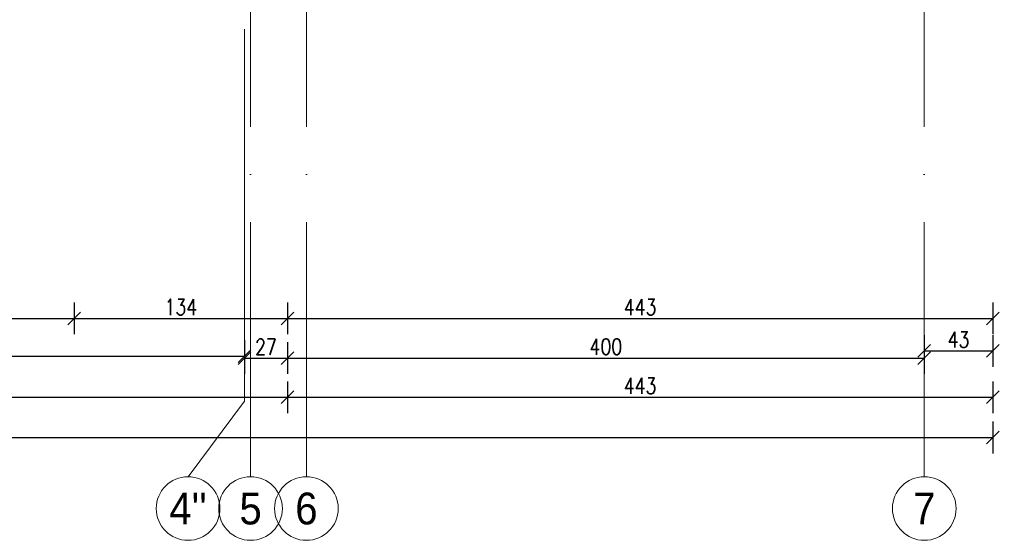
# Model space of a CAD drawing. Header units: millimetres. Extents: x -66901 to 936319, y -323998 to 488548.
# Tile 41 of 84: x 746547 to 752732, y 66440 to 69713. Entities that reach past the tile are written whole.
import ezdxf
from ezdxf import colors
from ezdxf.entities.mleader import LeaderData, LeaderLine
from ezdxf.enums import TextEntityAlignment as Align
from ezdxf.math import Vec2, Vec3

# ---------------------------------------------------------------- set-up
doc = ezdxf.new("R2010")
doc.units = ezdxf.units.MM
doc.header["$LTSCALE"] = 5
doc.header["$MEASUREMENT"] = 0
doc.linetypes.add('ACAD_ISO04W100', pattern=[30, 24, -3, 0, -3])
doc.linetypes.add('Osie$0$CONTINOUS', pattern=[0])
doc.layers.add('A_DZIAŁOWA_PROJEKTOWANE', color=7, linetype='Continuous', lineweight=18, true_color=0x007cb0)
for name, color, linetype, lineweight in [('A_OPISY', 44, 'Continuous', 9), ('A_OSIE KONSTRUKCYJNE', 150, 'ACAD_ISO04W100', 5), ('A_WYMIAROWANIE', 7, 'Continuous', 9)]:
    doc.layers.add(name, color=color, linetype=linetype, lineweight=lineweight)
doc.layers.add('K-S$UPY', color=4, linetype='Continuous')
doc.styles.add('DEMIURG_100_opisy', font='arial.ttf', dxfattribs={"width": 0.9, "height": 20})
doc.styles.get("Standard").update_dxf_attribs({"font": 'simplex.shx', "width": 0.8})
doc.dimstyles.new('1 do 100', dxfattribs={"dimtxt": 10, "dimasz": 8, "dimexe": 10, "dimexo": 10, "dimgap": 2, "dimtad": 1, "dimdec": 0, "dimtxsty": 'Standard', "dimblk": 'OBLIQUE', "dimcen": 2.5, "dimadec": 0, "dimazin": 0, "dimtfac": 1, "dimtdec": 0, "dimtmove": 0, "dimatfit": 3, "dimldrblk": 'OBLIQUE', "dimfxl": 10, "dimfxlon": 1, "dimarcsym": 0})

# ---------------------------------------------------------------- blocks, each defined once
blk = doc.blocks.new('OSI')
at = {"layer": 'A_OSIE KONSTRUKCYJNE', "ltscale": 2}
for p, q in [((18349.85, 22227.01), (18349.85, 19966.92)), ((18384.92, 22227.01), (18384.92, 19966.92)), ((18773.03, 22227.01), (18773.03, 19966.92)), ((18346.03, 20548.25), (18346.03, 20014.4)), ((18346.03, 20014.4), (18310.59, 19966.92))]:
    blk.add_line(p, q, dxfattribs=at)
at = {"layer": 'A_OSIE KONSTRUKCYJNE', "linetype": 'Continuous'}
for centre in [(18310.59, 19946.92), (18349.85, 19946.92), (18384.92, 19946.92), (18773.03, 19946.92)]:
    blk.add_circle(centre, 20, dxfattribs=at)
at = {"layer": 'A_OSIE KONSTRUKCYJNE', "linetype": 'Osie$0$CONTINOUS', "style": 'DEMIURG_100_opisy', "width": 0.9}
for s, p in [("4''", (18310.59, 19946.92)), ('5', (18349.85, 19946.92)), ('6', (18384.92, 19946.92)), ('7', (18773.03, 19946.92))]:
    blk.add_text(s, height=20, dxfattribs=at).set_placement(p, align=Align.MIDDLE_CENTER)
blk = doc.blocks.new('_Oblique')
at = {"color": 0, "linetype": 'ByBlock', "lineweight": -2}
blk.add_line((-0.5, -0.5), (0.5, 0.5), dxfattribs=at)
blk = doc.blocks.new('*D452')
at = {"layer": 'A_WYMIAROWANIE', "color": 0, "lineweight": -2, "ltscale": 2, "transparency": 16777216}
for p, q in [((15059.26, 17700.97), (15059.26, 17680.97)), ((15199.26, 17700.97), (15199.26, 17680.97)), ((15059.26, 17690.97), (15199.26, 17690.97))]:
    blk.add_line(p, q, dxfattribs=at)
at = {"layer": 'Defpoints', "color": 0, "ltscale": 2, "transparency": 16777216}
for p in [(15059.26, 17890.66), (15199.26, 17890.66), (15199.26, 17690.97)]:
    blk.add_point(p, dxfattribs=at)
at = {"layer": 'A_WYMIAROWANIE', "color": 0, "lineweight": -2, "ltscale": 2, "transparency": 16777216, "xscale": 8, "yscale": 8, "zscale": 8, "rotation": 180}
blk.add_blockref('_Oblique', (15059.26, 17690.97), dxfattribs=at)
at = {"layer": 'A_WYMIAROWANIE', "color": 0, "lineweight": -2, "ltscale": 2, "transparency": 16777216, "xscale": 8, "yscale": 8, "zscale": 8}
blk.add_blockref('_Oblique', (15199.26, 17690.97), dxfattribs=at)
at = {"layer": 'A_WYMIAROWANIE', "color": 0, "ltscale": 2, "transparency": 16777216, "insert": (15129.26, 17698.07), "char_height": 10, "attachment_point": 5}
blk.add_mtext('140', dxfattribs=at)
blk = doc.blocks.new('*D453')
at = {"layer": 'A_WYMIAROWANIE', "color": 0, "lineweight": -2, "ltscale": 2, "transparency": 16777216}
for p, q in [((15199.26, 17700.97), (15199.26, 17680.97)), ((15333.26, 17700.97), (15333.26, 17680.97)), ((15199.26, 17690.97), (15333.26, 17690.97))]:
    blk.add_line(p, q, dxfattribs=at)
at = {"layer": 'Defpoints', "color": 0, "ltscale": 2, "transparency": 16777216}
for p in [(15199.26, 17890.66), (15333.26, 17890.66), (15333.26, 17690.97)]:
    blk.add_point(p, dxfattribs=at)
at = {"layer": 'A_WYMIAROWANIE', "color": 0, "lineweight": -2, "ltscale": 2, "transparency": 16777216, "xscale": 8, "yscale": 8, "zscale": 8, "rotation": 180}
blk.add_blockref('_Oblique', (15199.26, 17690.97), dxfattribs=at)
at = {"layer": 'A_WYMIAROWANIE', "color": 0, "lineweight": -2, "ltscale": 2, "transparency": 16777216, "xscale": 8, "yscale": 8, "zscale": 8}
blk.add_blockref('_Oblique', (15333.26, 17690.97), dxfattribs=at)
at = {"layer": 'A_WYMIAROWANIE', "color": 0, "ltscale": 2, "transparency": 16777216, "insert": (15266.26, 17698.08), "char_height": 10, "attachment_point": 5}
blk.add_mtext('134', dxfattribs=at)
blk = doc.blocks.new('*D454')
at = {"layer": 'A_WYMIAROWANIE', "color": 0, "lineweight": -2, "ltscale": 2, "transparency": 16777216}
for p, q in [((15333.26, 17700.97), (15333.26, 17680.97)), ((15776.26, 17700.97), (15776.26, 17680.97)), ((15333.26, 17690.97), (15776.26, 17690.97))]:
    blk.add_line(p, q, dxfattribs=at)
at = {"layer": 'Defpoints', "color": 0, "ltscale": 2, "transparency": 16777216}
for p in [(15776.26, 18154.66), (15333.26, 17890.66), (15776.26, 17690.97)]:
    blk.add_point(p, dxfattribs=at)
at = {"layer": 'A_WYMIAROWANIE', "color": 0, "lineweight": -2, "ltscale": 2, "transparency": 16777216, "xscale": 8, "yscale": 8, "zscale": 8, "rotation": 180}
blk.add_blockref('_Oblique', (15333.26, 17690.97), dxfattribs=at)
at = {"layer": 'A_WYMIAROWANIE', "color": 0, "lineweight": -2, "ltscale": 2, "transparency": 16777216, "xscale": 8, "yscale": 8, "zscale": 8}
blk.add_blockref('_Oblique', (15776.26, 17690.97), dxfattribs=at)
at = {"layer": 'A_WYMIAROWANIE', "color": 0, "ltscale": 2, "transparency": 16777216, "insert": (15554.76, 17698.08), "char_height": 10, "attachment_point": 5}
blk.add_mtext('443', dxfattribs=at)
blk = doc.blocks.new('*D460')
at = {"layer": 'A_WYMIAROWANIE', "color": 0, "lineweight": -2, "ltscale": 2, "transparency": 16777216}
for p, q in [((14915.26, 17677.3), (14915.26, 17657.3)), ((15306.26, 17677.3), (15306.26, 17657.3)), ((14915.26, 17667.3), (15306.26, 17667.3))]:
    blk.add_line(p, q, dxfattribs=at)
at = {"layer": 'Defpoints', "color": 0, "ltscale": 2, "transparency": 16777216}
for p in [(14915.26, 17961.43), (15306.26, 17883.37), (15306.26, 17667.3)]:
    blk.add_point(p, dxfattribs=at)
at = {"layer": 'A_WYMIAROWANIE', "color": 0, "lineweight": -2, "ltscale": 2, "transparency": 16777216, "xscale": 8, "yscale": 8, "zscale": 8, "rotation": 180}
blk.add_blockref('_Oblique', (14915.26, 17667.3), dxfattribs=at)
at = {"layer": 'A_WYMIAROWANIE', "color": 0, "lineweight": -2, "ltscale": 2, "transparency": 16777216, "xscale": 8, "yscale": 8, "zscale": 8}
blk.add_blockref('_Oblique', (15306.26, 17667.3), dxfattribs=at)
at = {"layer": 'A_WYMIAROWANIE', "color": 0, "ltscale": 2, "transparency": 16777216, "insert": (15110.76, 17674.41), "char_height": 10, "attachment_point": 5}
blk.add_mtext('391', dxfattribs=at)
blk = doc.blocks.new('*D461')
at = {"layer": 'A_WYMIAROWANIE', "color": 0, "lineweight": -2, "ltscale": 2, "transparency": 16777216}
for p, q in [((15306.26, 17676.05), (15306.26, 17656.05)), ((15333.26, 17676.05), (15333.26, 17656.05)), ((15306.26, 17666.05), (15333.26, 17666.05))]:
    blk.add_line(p, q, dxfattribs=at)
at = {"layer": 'Defpoints', "color": 0, "ltscale": 2, "transparency": 16777216}
for p in [(15333.26, 17890.66), (15306.26, 17883.37), (15333.26, 17666.05)]:
    blk.add_point(p, dxfattribs=at)
at = {"layer": 'A_WYMIAROWANIE', "color": 0, "lineweight": -2, "ltscale": 2, "transparency": 16777216, "xscale": 8, "yscale": 8, "zscale": 8, "rotation": 180}
blk.add_blockref('_Oblique', (15306.26, 17666.05), dxfattribs=at)
at = {"layer": 'A_WYMIAROWANIE', "color": 0, "lineweight": -2, "ltscale": 2, "transparency": 16777216, "xscale": 8, "yscale": 8, "zscale": 8}
blk.add_blockref('_Oblique', (15333.26, 17666.05), dxfattribs=at)
at = {"layer": 'A_WYMIAROWANIE', "color": 0, "ltscale": 2, "transparency": 16777216, "insert": (15319.76, 17673.07), "char_height": 10, "attachment_point": 5}
blk.add_mtext('27', dxfattribs=at)
blk = doc.blocks.new('*D462')
at = {"layer": 'A_WYMIAROWANIE', "color": 0, "lineweight": -2, "ltscale": 2, "transparency": 16777216}
for p, q in [((15333.26, 17676.05), (15333.26, 17656.05)), ((15733.26, 17676.05), (15733.26, 17656.05)), ((15333.26, 17666.05), (15733.26, 17666.05))]:
    blk.add_line(p, q, dxfattribs=at)
at = {"layer": 'Defpoints', "color": 0, "ltscale": 2, "transparency": 16777216}
for p in [(15733.26, 18142.9), (15333.26, 17890.66), (15733.26, 17666.05)]:
    blk.add_point(p, dxfattribs=at)
at = {"layer": 'A_WYMIAROWANIE', "color": 0, "lineweight": -2, "ltscale": 2, "transparency": 16777216, "xscale": 8, "yscale": 8, "zscale": 8, "rotation": 180}
blk.add_blockref('_Oblique', (15333.26, 17666.05), dxfattribs=at)
at = {"layer": 'A_WYMIAROWANIE', "color": 0, "lineweight": -2, "ltscale": 2, "transparency": 16777216, "xscale": 8, "yscale": 8, "zscale": 8}
blk.add_blockref('_Oblique', (15733.26, 17666.05), dxfattribs=at)
at = {"layer": 'A_WYMIAROWANIE', "color": 0, "ltscale": 2, "transparency": 16777216, "insert": (15533.26, 17673.16), "char_height": 10, "attachment_point": 5}
blk.add_mtext('400', dxfattribs=at)
blk = doc.blocks.new('*D463')
at = {"layer": 'A_WYMIAROWANIE', "color": 0, "lineweight": -2, "ltscale": 2, "transparency": 16777216}
for p, q in [((15733.26, 17680.52), (15733.26, 17660.52)), ((15776.26, 17680.52), (15776.26, 17660.52)), ((15733.26, 17670.52), (15776.26, 17670.52))]:
    blk.add_line(p, q, dxfattribs=at)
at = {"layer": 'Defpoints', "color": 0, "ltscale": 2, "transparency": 16777216}
for p in [(15776.26, 18154.66), (15733.26, 18142.9), (15776.26, 17670.52)]:
    blk.add_point(p, dxfattribs=at)
at = {"layer": 'A_WYMIAROWANIE', "color": 0, "lineweight": -2, "ltscale": 2, "transparency": 16777216, "xscale": 8, "yscale": 8, "zscale": 8, "rotation": 180}
blk.add_blockref('_Oblique', (15733.26, 17670.52), dxfattribs=at)
at = {"layer": 'A_WYMIAROWANIE', "color": 0, "lineweight": -2, "ltscale": 2, "transparency": 16777216, "xscale": 8, "yscale": 8, "zscale": 8}
blk.add_blockref('_Oblique', (15776.26, 17670.52), dxfattribs=at)
at = {"layer": 'A_WYMIAROWANIE', "color": 0, "ltscale": 2, "transparency": 16777216, "insert": (15754.76, 17677.63), "char_height": 10, "attachment_point": 5}
blk.add_mtext('43', dxfattribs=at)
blk = doc.blocks.new('*D468')
at = {"layer": 'A_WYMIAROWANIE', "color": 0, "lineweight": -2, "ltscale": 2, "transparency": 16777216}
for p, q in [((14480.47, 17651.4), (14480.47, 17631.4)), ((15333.26, 17651.4), (15333.26, 17631.4)), ((14480.47, 17641.4), (15333.26, 17641.4))]:
    blk.add_line(p, q, dxfattribs=at)
at = {"layer": 'Defpoints', "color": 0, "ltscale": 2, "transparency": 16777216}
for p in [(15333.26, 17890.66), (14480.47, 17861.31), (15333.26, 17641.4)]:
    blk.add_point(p, dxfattribs=at)
at = {"layer": 'A_WYMIAROWANIE', "color": 0, "lineweight": -2, "ltscale": 2, "transparency": 16777216, "xscale": 8, "yscale": 8, "zscale": 8, "rotation": 180}
blk.add_blockref('_Oblique', (14480.47, 17641.4), dxfattribs=at)
at = {"layer": 'A_WYMIAROWANIE', "color": 0, "lineweight": -2, "ltscale": 2, "transparency": 16777216, "xscale": 8, "yscale": 8, "zscale": 8}
blk.add_blockref('_Oblique', (15333.26, 17641.4), dxfattribs=at)
at = {"layer": 'A_WYMIAROWANIE', "color": 0, "ltscale": 2, "transparency": 16777216, "insert": (14906.86, 17648.51), "char_height": 10, "attachment_point": 5}
blk.add_mtext('853', dxfattribs=at)
blk = doc.blocks.new('*D469')
at = {"layer": 'A_WYMIAROWANIE', "color": 0, "lineweight": -2, "ltscale": 2, "transparency": 16777216}
for p, q in [((15333.26, 17651.4), (15333.26, 17631.4)), ((15776.26, 17651.4), (15776.26, 17631.4)), ((15333.26, 17641.4), (15776.26, 17641.4))]:
    blk.add_line(p, q, dxfattribs=at)
at = {"layer": 'Defpoints', "color": 0, "ltscale": 2, "transparency": 16777216}
for p in [(15776.26, 18154.66), (15333.26, 17890.66), (15776.26, 17641.4)]:
    blk.add_point(p, dxfattribs=at)
at = {"layer": 'A_WYMIAROWANIE', "color": 0, "lineweight": -2, "ltscale": 2, "transparency": 16777216, "xscale": 8, "yscale": 8, "zscale": 8, "rotation": 180}
blk.add_blockref('_Oblique', (15333.26, 17641.4), dxfattribs=at)
at = {"layer": 'A_WYMIAROWANIE', "color": 0, "lineweight": -2, "ltscale": 2, "transparency": 16777216, "xscale": 8, "yscale": 8, "zscale": 8}
blk.add_blockref('_Oblique', (15776.26, 17641.4), dxfattribs=at)
at = {"layer": 'A_WYMIAROWANIE', "color": 0, "ltscale": 2, "transparency": 16777216, "insert": (15554.76, 17648.51), "char_height": 10, "attachment_point": 5}
blk.add_mtext('443', dxfattribs=at)
blk = doc.blocks.new('*D470')
at = {"layer": 'A_WYMIAROWANIE', "color": 0, "lineweight": -2, "ltscale": 2, "transparency": 16777216}
for p, q in [((13281.26, 17626.09), (13281.26, 17606.09)), ((15776.26, 17626.09), (15776.26, 17606.09)), ((13281.26, 17616.09), (15776.26, 17616.09))]:
    blk.add_line(p, q, dxfattribs=at)
at = {"layer": 'Defpoints', "color": 0, "ltscale": 2, "transparency": 16777216}
for p in [(13281.26, 18149.66), (15776.26, 18149.66), (15776.26, 17616.09)]:
    blk.add_point(p, dxfattribs=at)
at = {"layer": 'A_WYMIAROWANIE', "color": 0, "lineweight": -2, "ltscale": 2, "transparency": 16777216, "xscale": 8, "yscale": 8, "zscale": 8, "rotation": 180}
blk.add_blockref('_Oblique', (13281.26, 17616.09), dxfattribs=at)
at = {"layer": 'A_WYMIAROWANIE', "color": 0, "lineweight": -2, "ltscale": 2, "transparency": 16777216, "xscale": 8, "yscale": 8, "zscale": 8}
blk.add_blockref('_Oblique', (15776.26, 17616.09), dxfattribs=at)
at = {"layer": 'A_WYMIAROWANIE', "color": 0, "ltscale": 2, "transparency": 16777216, "insert": (14528.76, 17623.2), "char_height": 10, "attachment_point": 5}
blk.add_mtext('2495', dxfattribs=at)
blk = doc.blocks.new('A$C704C2890')
at = {"layer": 'A_OSIE KONSTRUKCYJNE'}
blk.add_blockref('OSI', (-16376.03, -21976.12), dxfattribs=at)
at = {"layer": 'A_OPISY'}
for tag, p in [('90+15', (1523.57, -388.18)), ('200', (1523.57, -407.04))]:
    blk.add_attdef(tag, p, '', height=9.86, dxfattribs=at)
blk.add_attdef('OZ', (1572.64, -382.31), '', height=9.86, rotation=270, dxfattribs=at)
at = {"layer": 'A_WYMIAROWANIE', "ltscale": 2}
for base, p1, p2, picture, middle in [((2440, -1909.69), (1997, -1710), (2440, -1446), '*D454', (2218.5, -1902.58)), ((2440, -1959.26), (1997, -1710), (2440, -1446), '*D469', (2218.5, -1952.15)), ((2440, -1930.14), (2397, -1457.76), (2440, -1446), '*D463', (2418.5, -1923.03)), ((2397, -1934.61), (1997, -1710), (2397, -1457.76), '*D462', (2197, -1927.5)), ((1970, -1933.36), (1579, -1639.23), (1970, -1717.29), '*D460', (1774.5, -1926.25)), ((1997, -1959.26), (1144.21, -1739.35), (1997, -1710), '*D468', (1570.6, -1952.15)), ((1863, -1909.69), (1723, -1710), (1863, -1710), '*D452', (1793, -1902.59)), ((1997, -1909.69), (1863, -1710), (1997, -1710), '*D453', (1930, -1902.58)), ((1997, -1934.61), (1970, -1717.29), (1997, -1710), '*D461', (1983.5, -1927.59))]:
    dim = blk.add_linear_dim(base=base, p1=p1, p2=p2, dimstyle='1 do 100', override={"dimtmove": 1}, dxfattribs=at)
    dim.commit()
    dim.dimension.update_dxf_attribs({"geometry": picture, "text_midpoint": middle, "insert": (-13336.26, -19600.66)})
dim = blk.add_linear_dim(base=(2440, -1984.57), p1=(-55, -1451), p2=(2440, -1451), dimstyle='1 do 100', dxfattribs=at)
dim.commit()
dim.dimension.update_dxf_attribs({"geometry": '*D470', "text_midpoint": (1192.5, -1977.46), "insert": (-13336.26, -19600.66)})
at = {"layer": 'A_DZIAŁOWA_PROJEKTOWANE', "ltscale": 2}
ml = blk.add_multileader_mtext('Standard', dxfattribs=at)
ml.set_content('BALUSTRADA H=1,10M', color=256)
ml.set_leader_properties()
ml.build(insert=Vec2(0, 0))
ml.multileader.update_dxf_attribs({"arrow_head_size": 8})
ctx = ml.context
ctx.base_point, ctx.char_height, ctx.arrow_head_size, ctx.plane_origin = Vec3(884.03, -1870.66), 8, 8, Vec3(1260.88, -1959.5)
notes = []
notes.append((ctx, [(0, (1, 1, 0), (1003, -1870.66), (-1, 0), 8, [(0, [(1010.86, -1851.07)], 0, [])])]))
ctx.mtext.insert, ctx.mtext.width, ctx.mtext.defined_height, ctx.mtext.flow_direction = Vec3(871.37, -1865.87), 276.2371, 61.37, 5
for ctx, leaders in notes:
    for number, flags, end, landing, length, lines in leaders:
        leader = LeaderData()
        leader.index, (leader.has_last_leader_line, leader.has_dogleg_vector, leader.attachment_direction) = number, flags
        leader.last_leader_point, leader.dogleg_vector, leader.dogleg_length = Vec3(end), Vec3(landing), length
        for number, points, colour, breaks in lines:
            line = LeaderLine()
            line.index, line.vertices, line.color, line.breaks = number, Vec3.list(points), colors.encode_raw_color(colour), breaks
            leader.lines.append(line)
        ctx.leaders.append(leader)

msp = doc.modelspace()

# ---------------------------------------------------------------- block references
at = {"layer": 'K-S$UPY', "xscale": 10, "yscale": 10, "zscale": 10}
msp.add_blockref('A$C704C2890', (728259, 86931.848), dxfattribs=at)

doc.saveas('drawing.dxf')
